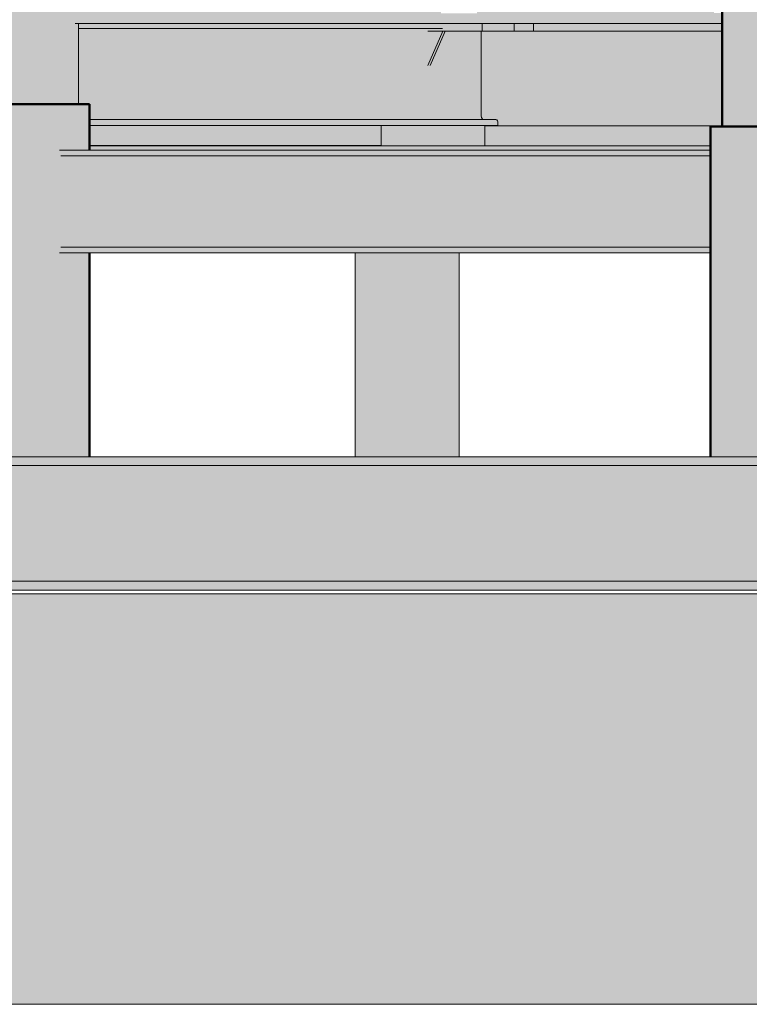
# Model space of a CAD drawing. Header units: centimetres. Extents: x -5472 to 10427, y -400 to 1902.
# Tile 3 of 91: x -5155 to -5013, y 690 to 882. Entities that reach past the tile are written whole.
import ezdxf

# ---------------------------------------------------------------- set-up
doc = ezdxf.new("R2010")
doc.units = ezdxf.units.CM
doc.header["$LTSCALE"] = 0.1
doc.header["$MEASUREMENT"] = 0
for name, color, linetype in [('2_schody_konstrukcja.ISTN', 7, 'Continuous'), ('2_stropy.ISTN', 7, 'Continuous'), ('2_umeblowanie.ISTN', 7, 'Continuous'), ('2_ściany zewnętrzne.ISTN', 7, 'Continuous')]:
    doc.layers.add(name, color=color, linetype=linetype)

# ---------------------------------------------------------------- blocks, each defined once
blk = doc.blocks.new('ElemPrzekroju_58_1')
at = {"layer": '2_schody_konstrukcja.ISTN', "linetype": 'Continuous', "lineweight": 0, "true_color": 0xffffff}
for points in [[(-5084.09, 861.55), (-5084.47, 861.55), (-5084.47, 857.58), (-5084.09, 857.58)], [(-5084.09, 861.55), (-5084.47, 861.55), (-5084.47, 857.58), (-5084.09, 857.58)], [(-5073.84, 861.55), (-5084.09, 861.55), (-5084.09, 857.58), (-5073.84, 857.58)], [(-5073.84, 861.55), (-5084.09, 861.55), (-5084.09, 857.58), (-5073.84, 857.58)], [(-5073.11, 861.55), (-5073.84, 861.55), (-5073.84, 857.58), (-5073.11, 857.58)], [(-5073.11, 861.55), (-5073.84, 861.55), (-5073.84, 857.58), (-5073.11, 857.58)], [(-5072.44, 861.55), (-5073.11, 861.55), (-5073.11, 857.58), (-5072.44, 857.58)], [(-5072.44, 861.55), (-5073.11, 861.55), (-5073.11, 857.58), (-5072.44, 857.58)], [(-5064.44, 861.55), (-5072.44, 861.55), (-5072.44, 857.58), (-5064.44, 857.58)], [(-5064.44, 861.55), (-5072.44, 861.55), (-5072.44, 857.58), (-5064.44, 857.58)], [(-5064.23, 861.55), (-5064.44, 861.55), (-5064.44, 857.58), (-5064.23, 857.58)], [(-5064.23, 861.55), (-5064.44, 861.55), (-5064.44, 857.58), (-5064.23, 857.58)]]:
    blk.add_hatch(color=7, dxfattribs=at).paths.add_polyline_path(points)
at = {"layer": '2_schody_konstrukcja.ISTN', "color": 252, "linetype": 'Continuous', "lineweight": 0}
for p, q in [((-5084.47, 857.58), (-5084.47, 861.55)), ((-5064.23, 857.58), (-5064.23, 861.55))]:
    blk.add_line(p, q, dxfattribs=at)
blk = doc.blocks.new('ElemPrzekroju_71_1')
at = {"layer": '2_umeblowanie.ISTN', "linetype": 'Continuous', "lineweight": 0, "true_color": 0xffffff}
for points in [[(-5075.33, 873.2), (-5072.4, 879.88), (-5075.28, 879.88), (-5075.33, 879.67)], [(-5075.33, 873.2), (-5072.4, 879.88), (-5075.28, 879.88), (-5075.33, 879.67)], [(-5072.4, 879.88), (-5075.33, 873.2), (-5074.87, 873.2), (-5071.94, 879.88)], [(-5072.4, 879.88), (-5075.33, 873.2), (-5074.87, 873.2), (-5071.94, 879.88)]]:
    blk.add_hatch(color=7, dxfattribs=at).paths.add_polyline_path(points)
at = {"layer": '2_umeblowanie.ISTN', "color": 252, "linetype": 'Continuous', "lineweight": 0}
for p, q in [((-5075.33, 873.2), (-5072.4, 879.88)), ((-5071.94, 879.88), (-5074.87, 873.2))]:
    blk.add_line(p, q, dxfattribs=at)
blk = doc.blocks.new('ElemPrzekroju_75_1')
at = {"layer": '2_schody_konstrukcja.ISTN', "linetype": 'Continuous', "lineweight": 0, "true_color": 0xffffff}
for points in [[(-5147.19, 856.03), (-5020.25, 856.03), (-5020.25, 856.71), (-5147.19, 856.71)], [(-5147.19, 856.03), (-5147.16, 855.8), (-5020.25, 855.8), (-5020.25, 856.03)], [(-5147.19, 856.03), (-5147.16, 855.8), (-5020.25, 855.8), (-5020.25, 856.03)], [(-5147.16, 855.8), (-5147.05, 855.64), (-5020.25, 855.64), (-5020.25, 855.8)], [(-5147.16, 855.8), (-5147.05, 855.64), (-5020.25, 855.64), (-5020.25, 855.8)], [(-5077.95, 856.71), (-5078.2, 856.03), (-5020.25, 856.03), (-5020.25, 856.71)], [(-5147.05, 855.64), (-5146.92, 855.58), (-5020.25, 855.58), (-5020.25, 855.64)], [(-5147.05, 855.64), (-5146.92, 855.58), (-5020.25, 855.58), (-5020.25, 855.64)], [(-5145.12, 855.58), (-5144.88, 855.47), (-5020.25, 855.47), (-5020.25, 855.58)], [(-5145.12, 855.58), (-5144.88, 855.47), (-5020.25, 855.47), (-5020.25, 855.58)], [(-5144.88, 855.47), (-5144.72, 855.2), (-5020.25, 855.2), (-5020.25, 855.47)], [(-5144.88, 855.47), (-5144.72, 855.2), (-5020.25, 855.2), (-5020.25, 855.47)], [(-5144.72, 855.2), (-5144.65, 854.83), (-5020.25, 854.83), (-5020.25, 855.2)], [(-5144.72, 855.2), (-5144.65, 854.83), (-5020.25, 854.83), (-5020.25, 855.2)], [(-5144.65, 838.58), (-5020.25, 838.58), (-5020.25, 854.83), (-5144.65, 854.83)], [(-5020.25, 854.83), (-5144.65, 854.83), (-5144.65, 839.59), (-5085.01, 839.59), (-5085.39, 838.58), (-5020.25, 838.58)], [(-5144.65, 838.58), (-5144.72, 838.21), (-5020.25, 838.21), (-5020.25, 838.58)], [(-5085.39, 838.58), (-5085.51, 838.21), (-5020.25, 838.21), (-5020.25, 838.58)], [(-5147.16, 837.61), (-5147.19, 837.39), (-5020.25, 837.39), (-5020.25, 837.61)], [(-5147.19, 836.71), (-5020.25, 836.71), (-5020.25, 837.39), (-5147.19, 837.39)], [(-5147.05, 837.77), (-5147.16, 837.61), (-5020.25, 837.61), (-5020.25, 837.77)], [(-5147.05, 837.77), (-5020.25, 837.77), (-5020.25, 837.84), (-5146.92, 837.84)], [(-5144.88, 837.94), (-5145.12, 837.84), (-5020.25, 837.84), (-5020.25, 837.94)], [(-5144.72, 838.21), (-5144.88, 837.94), (-5020.25, 837.94), (-5020.25, 838.21)], [(-5085.51, 838.21), (-5085.56, 837.94), (-5020.25, 837.94), (-5020.25, 838.21)], [(-5085.56, 837.94), (-5085.53, 837.84), (-5020.25, 837.84), (-5020.25, 837.94)], [(-5085.1, 837.39), (-5085.36, 836.71), (-5020.25, 836.71), (-5020.25, 837.39)], [(-5085.03, 837.61), (-5085.1, 837.39), (-5020.25, 837.39), (-5020.25, 837.61)], [(-5085, 837.77), (-5085.03, 837.61), (-5020.25, 837.61), (-5020.25, 837.77)], [(-5085.02, 837.84), (-5085, 837.77), (-5020.25, 837.77), (-5020.25, 837.84)]]:
    blk.add_hatch(color=7, dxfattribs=at).paths.add_polyline_path(points)
at = {"layer": '2_schody_konstrukcja.ISTN', "color": 252, "linetype": 'Continuous', "lineweight": 0}
for p, q in [((-5147.19, 856.71), (-5020.25, 856.71)), ((-5146.92, 855.58), (-5020.25, 855.58)), ((-5147.19, 836.71), (-5020.25, 836.71)), ((-5146.92, 837.84), (-5020.25, 837.84))]:
    blk.add_line(p, q, dxfattribs=at)
blk = doc.blocks.new('ElemPrzekroju_76_1')
at = {"layer": '2_schody_konstrukcja.ISTN', "linetype": 'Continuous', "lineweight": 0, "true_color": 0xffffff}
for points in [[(-5143.49, 881.42), (-5143.49, 880.87), (-5072.15, 880.87), (-5072.15, 881.42)], [(-5143.49, 881.42), (-5143.49, 880.87), (-5072.15, 880.87), (-5072.15, 881.42)], [(-5072.15, 880.87), (-5143.49, 880.87), (-5143.49, 880.64), (-5072.2, 880.64)], [(-5072.15, 880.87), (-5143.49, 880.87), (-5143.49, 880.64), (-5072.2, 880.64)], [(-5143.49, 880.64), (-5143.49, 880.48), (-5072.33, 880.48), (-5072.2, 880.64)], [(-5143.49, 880.64), (-5143.49, 880.48), (-5072.33, 880.48), (-5072.2, 880.64)], [(-5072.33, 880.48), (-5143.49, 880.48), (-5143.49, 880.42), (-5072.51, 880.42)], [(-5072.33, 880.48), (-5143.49, 880.48), (-5143.49, 880.42), (-5072.51, 880.42)], [(-5143.49, 880.32), (-5075.08, 880.32), (-5074.79, 880.42), (-5143.49, 880.42)], [(-5143.49, 880.32), (-5075.08, 880.32), (-5074.79, 880.42), (-5143.49, 880.42)], [(-5143.49, 880.04), (-5075.3, 880.04), (-5075.08, 880.32), (-5143.49, 880.32)], [(-5143.49, 880.04), (-5075.3, 880.04), (-5075.08, 880.32), (-5143.49, 880.32)], [(-5143.49, 879.67), (-5075.33, 879.67), (-5075.28, 879.88), (-5075.33, 879.88), (-5075.3, 880.04), (-5143.49, 880.04)], [(-5143.49, 879.67), (-5075.33, 879.67), (-5075.28, 879.88), (-5075.33, 879.88), (-5075.3, 880.04), (-5143.49, 880.04)], [(-5075.33, 879.67), (-5143.49, 879.67), (-5143.49, 865.65), (-5141.31, 865.65), (-5141.31, 863.43), (-5064.97, 863.43), (-5064.97, 879.67), (-5072.03, 879.67), (-5074.87, 873.2), (-5075.33, 873.2)], [(-5075.33, 879.67), (-5143.49, 879.67), (-5143.49, 865.65), (-5141.31, 865.65), (-5141.31, 863.43), (-5064.97, 863.43), (-5064.97, 879.67), (-5072.03, 879.67), (-5074.87, 873.2), (-5075.33, 873.2)], [(-5072.03, 879.67), (-5064.97, 879.67), (-5064.92, 879.88), (-5071.94, 879.88)], [(-5072.03, 879.67), (-5064.97, 879.67), (-5064.92, 879.88), (-5071.94, 879.88)], [(-5141.31, 863.43), (-5141.31, 863.05), (-5064.89, 863.05), (-5064.97, 863.43)], [(-5141.31, 863.43), (-5141.31, 863.05), (-5064.89, 863.05), (-5064.97, 863.43)], [(-5141.31, 863.05), (-5141.31, 862.78), (-5064.67, 862.78), (-5064.89, 863.05)], [(-5141.31, 863.05), (-5141.31, 862.78), (-5064.67, 862.78), (-5064.89, 863.05)], [(-5141.31, 862.68), (-5064.37, 862.68), (-5064.67, 862.78), (-5141.31, 862.78)], [(-5141.31, 862.68), (-5064.37, 862.68), (-5064.67, 862.78), (-5141.31, 862.78)], [(-5062.06, 862.68), (-5141.31, 862.68), (-5141.31, 862.62), (-5061.89, 862.62)], [(-5062.06, 862.68), (-5141.31, 862.68), (-5141.31, 862.62), (-5061.89, 862.62)], [(-5141.31, 862.62), (-5141.31, 862.45), (-5061.76, 862.45), (-5061.89, 862.62)], [(-5141.31, 862.62), (-5141.31, 862.45), (-5061.76, 862.45), (-5061.89, 862.62)], [(-5141.31, 862.23), (-5061.71, 862.23), (-5061.76, 862.45), (-5141.31, 862.45)], [(-5141.31, 862.23), (-5061.71, 862.23), (-5061.76, 862.45), (-5141.31, 862.45)], [(-5141.31, 861.55), (-5061.71, 861.55), (-5061.71, 862.23), (-5141.31, 862.23)], [(-5141.31, 861.55), (-5061.71, 861.55), (-5061.71, 862.23), (-5141.31, 862.23)]]:
    blk.add_hatch(color=7, dxfattribs=at).paths.add_polyline_path(points)
at = {"layer": '2_schody_konstrukcja.ISTN', "color": 252, "linetype": 'Continuous', "lineweight": 0}
for p, q in [((-5143.49, 880.42), (-5072.51, 880.42)), ((-5064.92, 879.88), (-5064.97, 879.67)), ((-5064.97, 879.67), (-5064.97, 863.43)), ((-5064.97, 863.43), (-5064.89, 863.05)), ((-5141.31, 862.68), (-5062.06, 862.68)), ((-5141.31, 861.55), (-5061.71, 861.55)), ((-5064.89, 863.05), (-5064.67, 862.78)), ((-5064.67, 862.78), (-5064.37, 862.68)), ((-5062.06, 862.68), (-5061.89, 862.62)), ((-5061.89, 862.62), (-5061.76, 862.45)), ((-5061.76, 862.45), (-5061.71, 862.23)), ((-5061.71, 862.23), (-5061.71, 861.55))]:
    blk.add_line(p, q, dxfattribs=at)
blk = doc.blocks.new('ElemPrzekroju_88_1')
at = {"layer": '2_ściany zewnętrzne.ISTN', "linetype": 'Continuous', "lineweight": 0, "true_color": 0xffffff}
blk.add_hatch(color=7, dxfattribs=at).paths.add_polyline_path([(-5141.31, 857.6), (-5084.47, 857.6), (-5084.47, 861.55), (-5141.31, 861.55)])
blk.add_hatch(color=7, dxfattribs=at).paths.add_polyline_path([(-5141.31, 857.6), (-5084.47, 857.6), (-5084.47, 861.55), (-5141.31, 861.55)])
blk = doc.blocks.new('ElemPrzekroju_89_1')
at = {"layer": '2_ściany zewnętrzne.ISTN', "linetype": 'Continuous', "lineweight": 0, "true_color": 0xbcbdbb}
blk.add_hatch(color=9, dxfattribs=at).paths.add_polyline_path([(-5064.23, 861.47), (-5064.23, 857.58), (-5020.25, 857.58), (-5020.25, 861.31), (-5017.94, 861.31), (-5017.94, 861.47)])
at = {"layer": '2_ściany zewnętrzne.ISTN', "linetype": 'Continuous', "lineweight": 0, "true_color": 0x878887}
blk.add_hatch(color=252, dxfattribs=at).paths.add_polyline_path([(-5064.23, 861.47), (-5064.23, 857.58), (-5020.25, 857.58), (-5020.25, 861.31), (-5017.94, 861.31), (-5017.94, 861.47)])
blk = doc.blocks.new('ElemPrzekroju_98_1')
at = {"layer": '2_ściany zewnętrzne.ISTN', "linetype": 'Continuous', "lineweight": 0, "true_color": 0xffffff}
blk.add_hatch(color=7, dxfattribs=at).paths.add_polyline_path([(-5075.33, 879.88), (-5064.73, 879.88), (-5064.73, 881.42), (-5072.15, 881.42), (-5072.15, 880.87), (-5072.2, 880.64), (-5072.33, 880.48), (-5072.51, 880.42), (-5074.79, 880.42), (-5075.08, 880.32), (-5075.3, 880.04)])
blk.add_hatch(color=7, dxfattribs=at).paths.add_polyline_path([(-5075.33, 879.88), (-5064.73, 879.88), (-5064.73, 881.42), (-5072.15, 881.42), (-5072.15, 880.87), (-5072.2, 880.64), (-5072.33, 880.48), (-5072.51, 880.42), (-5074.79, 880.42), (-5075.08, 880.32), (-5075.3, 880.04)])
at = {"layer": '2_ściany zewnętrzne.ISTN', "color": 252, "linetype": 'Continuous', "lineweight": 13}
blk.add_line((-5075.33, 879.88), (-5064.73, 879.88), dxfattribs=at)
blk = doc.blocks.new('ElemPrzekroju_109_1')
at = {"layer": '2_ściany zewnętrzne.ISTN', "linetype": 'Continuous', "lineweight": 0, "true_color": 0xffffff}
for points in [[(-5058.49, 881.42), (-5064.73, 881.42), (-5064.73, 879.88), (-5058.49, 879.88)], [(-5058.49, 881.42), (-5064.73, 881.42), (-5064.73, 879.88), (-5058.49, 879.88)], [(-5058.49, 879.88), (-5054.74, 879.88), (-5054.74, 881.42), (-5058.49, 881.42)], [(-5058.49, 879.88), (-5054.74, 879.88), (-5054.74, 881.42), (-5058.49, 881.42)], [(-5054.74, 881.42), (-5054.74, 879.88), (-5017.94, 879.88), (-5017.94, 881.42)], [(-5054.74, 881.42), (-5054.74, 879.88), (-5017.94, 879.88), (-5017.94, 881.42)]]:
    blk.add_hatch(color=7, dxfattribs=at).paths.add_polyline_path(points)
at = {"layer": '2_ściany zewnętrzne.ISTN', "color": 252, "linetype": 'Continuous', "lineweight": 13}
for p, q in [((-5064.73, 881.42), (-5064.73, 879.88)), ((-5058.49, 879.88), (-5058.49, 881.42)), ((-5054.74, 881.42), (-5054.74, 879.88)), ((-5064.73, 879.88), (-5058.49, 879.88)), ((-5054.74, 879.88), (-5058.49, 879.88)), ((-5017.94, 879.88), (-5054.74, 879.88))]:
    blk.add_line(p, q, dxfattribs=at)
blk = doc.blocks.new('ElemPrzekroju_110_1')
at = {"layer": '2_stropy.ISTN', "linetype": 'Continuous', "lineweight": 0, "true_color": 0xffffff}
for points in [[(-5144.14, 881.42), (-5017.94, 881.42), (-5017.94, 883.42), (-5019.57, 883.42), (-5019.57, 885.42), (-5065.79, 885.42), (-5065.79, 883.37), (-5072.81, 883.37), (-5072.81, 885.42), (-5144.14, 885.42)], [(-5144.14, 881.42), (-5017.94, 881.42), (-5017.94, 883.42), (-5019.57, 883.42), (-5019.57, 885.42), (-5065.79, 885.42), (-5065.79, 883.37), (-5072.81, 883.37), (-5072.81, 885.42), (-5089.96, 885.42), (-5089.96, 883.1), (-5095.17, 883.19), (-5095.17, 885.42), (-5098.64, 885.42), (-5098.64, 883.26), (-5103.85, 883.35), (-5103.85, 885.42), (-5107.32, 885.42), (-5107.32, 883.41), (-5112.54, 883.5), (-5112.54, 885.42), (-5116.01, 885.42), (-5116.01, 883.57), (-5121.22, 883.66), (-5121.22, 885.42), (-5124.69, 885.42), (-5124.69, 883.72), (-5129.9, 883.82), (-5129.9, 885.42), (-5133.37, 885.42), (-5133.37, 883.88), (-5138.58, 883.97), (-5138.58, 885.42), (-5142.05, 885.42), (-5142.05, 884.03), (-5144.14, 884.07)], [(-5002.41, 885.42), (-5002.41, 881.42), (-4972.65, 881.42), (-4972.65, 885.42), (-4973.33, 885.42), (-4973.33, 883.42), (-4978.33, 883.42), (-4978.33, 885.42), (-4980.89, 885.42), (-4980.89, 883.42), (-4985.89, 883.42), (-4985.89, 885.42)], [(-5002.41, 885.42), (-5002.41, 881.42), (-4972.65, 881.42), (-4972.65, 885.42), (-4973.33, 885.42), (-4973.33, 883.42), (-4978.33, 883.42), (-4978.33, 885.42), (-4980.89, 885.42), (-4980.89, 883.42), (-4985.89, 883.42), (-4985.89, 885.42)]]:
    blk.add_hatch(color=7, dxfattribs=at).paths.add_polyline_path(points)
at = {"layer": '2_stropy.ISTN', "color": 252, "linetype": 'Continuous', "lineweight": 9}
for p, q in [((-5144.14, 885.42), (-5072.81, 885.42)), ((-5065.79, 885.42), (-5019.57, 885.42)), ((-5002.41, 885.42), (-4985.89, 885.42)), ((-4980.89, 885.42), (-4978.33, 885.42)), ((-4973.33, 885.42), (-4972.65, 885.42)), ((-5144.14, 881.42), (-5017.94, 881.42)), ((-5002.41, 881.42), (-4972.65, 881.42))]:
    blk.add_line(p, q, dxfattribs=at)
blk = doc.blocks.new('ElemPrzekroju_128_1')
at = {"layer": '2_schody_konstrukcja.ISTN', "linetype": 'Continuous', "lineweight": 0, "true_color": 0xffffff}
for points in [[(-5017.94, 861.31), (-5017.34, 861.31), (-5017.34, 1355.47), (-5017.94, 1355.47)], [(-5017.94, 861.31), (-5017.34, 861.31), (-5017.34, 1355.47), (-5017.94, 1355.47)], [(-5017.34, 861.31), (-5010.41, 861.31), (-5010.41, 1355.47), (-5017.34, 1355.47)], [(-5017.34, 861.31), (-5010.41, 861.31), (-5010.41, 1037.31), (-5017.34, 1018.59)]]:
    blk.add_hatch(color=7, dxfattribs=at).paths.add_polyline_path(points)
at = {"layer": '2_schody_konstrukcja.ISTN', "color": 252, "linetype": 'Continuous', "lineweight": 50}
blk.add_line((-5017.94, 861.31), (-5017.94, 1355.47), dxfattribs=at)
blk = doc.blocks.new('ElemPrzekroju_129_1')
at = {"layer": '2_schody_konstrukcja.ISTN', "linetype": 'Continuous', "lineweight": 0, "true_color": 0xffffff}
for points in [[(-5158.41, 865.65), (-5151.48, 865.65), (-5151.48, 1354.71), (-5158.41, 1354.71)], [(-5151.48, 1354.71), (-5151.48, 865.65), (-5150.3, 865.65), (-5150.3, 1184.74), (-5150.85, 1185.27), (-5150.85, 1197.27), (-5150.3, 1197.8), (-5150.3, 1354.71)], [(-5150.3, 1184.74), (-5150.3, 865.65), (-5149.23, 865.65), (-5149.23, 897.05), (-5149.34, 897.05), (-5149.34, 897.55), (-5149.23, 897.55), (-5149.23, 981.05), (-5149.34, 981.05), (-5149.34, 981.55), (-5149.23, 981.55), (-5149.23, 990.3), (-5149.34, 990.3), (-5149.34, 995.3), (-5149.23, 995.3), (-5149.23, 1184.27), (-5150.13, 1184.27), (-5150.13, 1184.52), (-5150.23, 1184.56)], [(-5149.23, 865.65), (-5143.82, 865.65), (-5143.82, 881.42), (-5144.14, 881.42), (-5144.14, 885.42), (-5143.82, 885.42), (-5143.82, 897.06), (-5146.22, 897.05), (-5149.23, 897.05)], [(-5146.22, 897.05), (-5149.23, 897.05), (-5149.23, 896.62), (-5144.46, 865.65), (-5143.82, 865.65), (-5143.82, 881.42), (-5144.14, 881.42), (-5144.14, 884.07), (-5145, 889.6), (-5145, 897.06), (-5145.94, 897.06), (-5145.94, 895.74), (-5146.15, 897.05)], [(-5143.49, 881.42), (-5143.82, 881.42), (-5143.82, 865.65), (-5143.49, 865.65)], [(-5143.49, 881.42), (-5143.82, 881.42), (-5143.82, 865.65), (-5143.49, 865.65)]]:
    blk.add_hatch(color=7, dxfattribs=at).paths.add_polyline_path(points)
at = {"layer": '2_schody_konstrukcja.ISTN', "color": 252, "linetype": 'Continuous', "lineweight": 0}
blk.add_line((-5143.49, 865.65), (-5143.49, 881.42), dxfattribs=at)
blk = doc.blocks.new('ElemPrzekroju_130_1')
at = {"layer": '2_schody_konstrukcja.ISTN', "linetype": 'Continuous', "lineweight": 0, "true_color": 0xffffff}
for points in [[(-5089.5, 836.71), (-5089.5, 796.99), (-5089.12, 796.99), (-5089.12, 836.71)], [(-5089.5, 836.71), (-5089.5, 796.99), (-5089.12, 796.99), (-5089.12, 836.71)], [(-5089.12, 836.71), (-5089.12, 796.99), (-5078.88, 796.99), (-5078.88, 836.71)], [(-5089.12, 836.71), (-5089.12, 796.99), (-5078.88, 796.99), (-5078.88, 836.71)], [(-5078.88, 836.71), (-5078.88, 796.99), (-5078.14, 796.99), (-5078.14, 836.71)], [(-5078.88, 836.71), (-5078.88, 796.99), (-5078.14, 796.99), (-5078.14, 836.71)], [(-5078.14, 836.71), (-5078.14, 796.99), (-5077.48, 796.99), (-5077.48, 836.71)], [(-5078.14, 836.71), (-5078.14, 796.99), (-5077.48, 796.99), (-5077.48, 836.71)], [(-5077.48, 836.71), (-5077.48, 796.99), (-5069.47, 796.99), (-5069.47, 836.71)], [(-5077.48, 836.71), (-5077.48, 796.99), (-5069.47, 796.99), (-5069.47, 836.71)], [(-5069.47, 836.71), (-5069.47, 796.99), (-5069.27, 796.99), (-5069.27, 836.71)], [(-5069.47, 836.71), (-5069.47, 796.99), (-5069.27, 796.99), (-5069.27, 836.71)]]:
    blk.add_hatch(color=7, dxfattribs=at).paths.add_polyline_path(points)
at = {"layer": '2_schody_konstrukcja.ISTN', "color": 252, "linetype": 'Continuous', "lineweight": 0}
for p, q in [((-5089.5, 796.99), (-5089.5, 836.71)), ((-5069.27, 796.99), (-5069.27, 836.71))]:
    blk.add_line(p, q, dxfattribs=at)
blk = doc.blocks.new('ElemPrzekroju_133_1')
at = {"layer": '2_schody_konstrukcja.ISTN', "linetype": 'Continuous', "lineweight": 0, "true_color": 0xffffff}
for points in [[(-5020.25, 861.31), (-5020.25, 796.99), (-5019.88, 796.99), (-5019.88, 861.31)], [(-5020.25, 861.31), (-5020.25, 796.99), (-5019.88, 796.99), (-5019.88, 861.31)], [(-5019.88, 796.99), (-5013.66, 796.99), (-5009.63, 796.99), (-5009.63, 861.31), (-5019.88, 861.31)], [(-5019.88, 796.99), (-5013.66, 796.99), (-5009.63, 796.99), (-5009.63, 861.31), (-5019.88, 861.31)], [(-5009.63, 861.31), (-5009.63, 796.99), (-5008.89, 796.99), (-5008.89, 861.31)], [(-5009.63, 861.31), (-5009.63, 796.99), (-5008.89, 796.99), (-5008.89, 861.31)], [(-5008.89, 861.31), (-5008.89, 796.99), (-5008.23, 796.99), (-5008.23, 861.31)], [(-5008.89, 861.31), (-5008.89, 796.99), (-5008.23, 796.99), (-5008.23, 861.31)], [(-5008.23, 861.31), (-5008.23, 796.99), (-5000.22, 796.99), (-5000.22, 836.58), (-5003.27, 836.58), (-5003.27, 837.71), (-5001.27, 837.71), (-5000.98, 837.81), (-5000.76, 838.08), (-5000.69, 838.46), (-5000.69, 854.7), (-5000.76, 855.07), (-5000.98, 855.35), (-5001.27, 855.45), (-5003.27, 855.45), (-5003.27, 856.58), (-5000.22, 856.58), (-5000.22, 861.31)], [(-5008.23, 861.31), (-5008.23, 796.99), (-5000.22, 796.99), (-5000.22, 836.58), (-5003.27, 836.58), (-5003.27, 837.71), (-5001.27, 837.71), (-5000.98, 837.81), (-5000.76, 838.08), (-5000.69, 838.46), (-5000.69, 854.7), (-5000.76, 855.07), (-5000.98, 855.35), (-5001.27, 855.45), (-5003.27, 855.45), (-5003.27, 856.58), (-5000.22, 856.58), (-5000.22, 861.31)], [(-5000.02, 861.31), (-5000.22, 861.31), (-5000.22, 856.58), (-5000.02, 856.58)], [(-5000.02, 861.31), (-5000.22, 861.31), (-5000.22, 856.58), (-5000.02, 856.58)], [(-5000.22, 836.58), (-5000.22, 796.99), (-5000.02, 796.99), (-5000.02, 836.58)], [(-5000.22, 836.58), (-5000.22, 796.99), (-5000.02, 796.99), (-5000.02, 836.58)]]:
    blk.add_hatch(color=7, dxfattribs=at).paths.add_polyline_path(points)
at = {"layer": '2_schody_konstrukcja.ISTN', "color": 252, "linetype": 'Continuous', "lineweight": 50}
for p, q in [((-5020.25, 861.31), (-5019.88, 861.31)), ((-5020.25, 796.99), (-5020.25, 861.31)), ((-5019.88, 861.31), (-5009.63, 861.31)), ((-5009.63, 861.31), (-5008.89, 861.31)), ((-5008.89, 861.31), (-5008.23, 861.31)), ((-5008.23, 861.31), (-5000.22, 861.31)), ((-5000.22, 861.31), (-5000.02, 861.31)), ((-5000.02, 856.58), (-5000.02, 861.31)), ((-5000.02, 796.99), (-5000.02, 836.58))]:
    blk.add_line(p, q, dxfattribs=at)
blk = doc.blocks.new('ElemPrzekroju_134_1')
at = {"layer": '2_schody_konstrukcja.ISTN', "linetype": 'Continuous', "lineweight": 0, "true_color": 0xffffff}
for points in [[(-5161.54, 865.65), (-5161.54, 796.99), (-5161.16, 796.99), (-5161.16, 865.65)], [(-5161.54, 865.65), (-5161.54, 796.99), (-5161.16, 796.99), (-5161.16, 865.65)], [(-5161.16, 865.65), (-5161.16, 796.99), (-5150.92, 796.99), (-5150.92, 865.65)], [(-5150.92, 865.65), (-5150.92, 796.99), (-5150.18, 796.99), (-5150.18, 865.65)], [(-5150.18, 865.65), (-5150.18, 796.99), (-5149.52, 796.99), (-5149.52, 865.65)], [(-5149.52, 865.65), (-5149.52, 796.99), (-5141.51, 796.99), (-5141.51, 836.71), (-5147.19, 836.71), (-5147.19, 837.39), (-5147.16, 837.61), (-5147.05, 837.77), (-5146.92, 837.84), (-5145.12, 837.84), (-5144.88, 837.94), (-5144.72, 838.21), (-5144.65, 838.59), (-5144.65, 854.83), (-5144.72, 855.2), (-5144.88, 855.47), (-5145.12, 855.58), (-5146.92, 855.58), (-5147.05, 855.64), (-5147.16, 855.8), (-5147.19, 856.03), (-5147.19, 856.71), (-5141.51, 856.71), (-5141.51, 865.65)], [(-5141.51, 865.65), (-5143.44, 865.65), (-5142.06, 856.71), (-5141.51, 856.71)], [(-5141.31, 865.65), (-5141.51, 865.65), (-5141.51, 856.71), (-5141.31, 856.71)], [(-5141.31, 865.65), (-5141.51, 865.65), (-5141.51, 856.71), (-5141.31, 856.71)], [(-5147.19, 856.03), (-5144.65, 839.59), (-5144.65, 854.83), (-5144.72, 855.2), (-5144.88, 855.47), (-5145.12, 855.58), (-5146.92, 855.58), (-5147.05, 855.64), (-5147.16, 855.8)], [(-5147.19, 836.71), (-5141.51, 799.94), (-5141.51, 836.71)], [(-5141.51, 836.71), (-5141.51, 796.99), (-5141.31, 796.99), (-5141.31, 836.71)], [(-5141.51, 799.94), (-5141.31, 797.13), (-5141.31, 836.71), (-5141.51, 836.71)]]:
    blk.add_hatch(color=7, dxfattribs=at).paths.add_polyline_path(points)
at = {"layer": '2_schody_konstrukcja.ISTN', "color": 252, "linetype": 'Continuous', "lineweight": 50}
for p, q in [((-5161.54, 865.65), (-5161.16, 865.65)), ((-5161.54, 796.99), (-5161.54, 865.65)), ((-5161.16, 865.65), (-5150.92, 865.65)), ((-5150.92, 865.65), (-5150.18, 865.65)), ((-5150.18, 865.65), (-5149.52, 865.65)), ((-5149.52, 865.65), (-5141.51, 865.65)), ((-5141.51, 865.65), (-5141.31, 865.65)), ((-5141.31, 856.71), (-5141.31, 865.65)), ((-5141.31, 796.99), (-5141.31, 836.71))]:
    blk.add_line(p, q, dxfattribs=at)
blk = doc.blocks.new('ElemPrzekroju_198_1')
at = {"layer": '2_umeblowanie.ISTN', "linetype": 'Continuous', "lineweight": 0, "true_color": 0xffffff}
blk.add_hatch(color=7, dxfattribs=at).paths.add_polyline_path([(-5064.97, 879.67), (-5064.97, 863.43), (-5064.89, 863.05), (-5064.67, 862.78), (-5064.37, 862.68), (-5062.06, 862.68), (-5061.89, 862.62), (-5061.76, 862.45), (-5061.71, 862.23), (-5061.71, 861.55), (-5064.23, 861.55), (-5064.23, 861.47), (-5017.94, 861.47), (-5017.94, 879.88), (-5064.92, 879.88)])
blk.add_hatch(color=7, dxfattribs=at).paths.add_polyline_path([(-5064.97, 879.67), (-5064.97, 863.43), (-5064.89, 863.05), (-5064.67, 862.78), (-5064.37, 862.68), (-5062.06, 862.68), (-5061.89, 862.62), (-5061.76, 862.45), (-5061.71, 862.23), (-5061.71, 861.55), (-5064.23, 861.55), (-5064.23, 861.47), (-5017.94, 861.47), (-5017.94, 879.88), (-5064.92, 879.88)])
at = {"layer": '2_umeblowanie.ISTN', "color": 252, "linetype": 'Continuous', "lineweight": 0}
blk.add_line((-5064.23, 861.47), (-5017.94, 861.47), dxfattribs=at)
blk = doc.blocks.new('ElemPrzekroju_236_1')
at = {"layer": '2_schody_konstrukcja.ISTN', "linetype": 'Continuous', "lineweight": 0, "true_color": 0xffffff}
for points in [[(-5141.31, 856.9), (-5020.25, 856.9), (-5020.25, 857.58), (-5141.31, 857.58)], [(-5141.31, 856.9), (-5020.25, 856.9), (-5020.25, 857.58), (-5141.31, 857.58)], [(-5141.31, 856.9), (-5141.31, 856.71), (-5020.25, 856.71), (-5020.25, 856.9)], [(-5141.31, 856.9), (-5141.31, 856.71), (-5020.25, 856.71), (-5020.25, 856.9)]]:
    blk.add_hatch(color=7, dxfattribs=at).paths.add_polyline_path(points)
at = {"layer": '2_schody_konstrukcja.ISTN', "color": 252, "linetype": 'Continuous', "lineweight": 0}
blk.add_line((-5141.31, 857.58), (-5020.25, 857.58), dxfattribs=at)
blk = doc.blocks.new('ElemPrzekroju_413_1')
at = {"layer": '2_ściany zewnętrzne.ISTN', "linetype": 'Continuous', "lineweight": 0, "true_color": 0xffffff}
for points in [[(-5315.49, 770.28), (-5315.49, 690.28), (-4697.86, 690.28), (-4697.86, 770.28)], [(-5125.27, 690.28), (-4785.23, 690.28), (-4758.49, 770.28), (-5098.53, 770.28)]]:
    blk.add_hatch(color=7, dxfattribs=at).paths.add_polyline_path(points)
at = {"layer": '2_ściany zewnętrzne.ISTN', "color": 252, "linetype": 'Continuous', "lineweight": 0}
for p, q in [((-4697.86, 770.28), (-5315.49, 770.28)), ((-4697.86, 690.28), (-5315.49, 690.28))]:
    blk.add_line(p, q, dxfattribs=at)
blk = doc.blocks.new('ElemPrzekroju_418_1')
at = {"layer": '2_schody_konstrukcja.ISTN', "linetype": 'Continuous', "lineweight": 0, "true_color": 0xffffff}
for points in [[(-5393.12, 796.99), (-5393.12, 796.98), (-5389.52, 796.98), (-5389.52, 795.24), (-4990.68, 795.24), (-4990.68, 796.99)], [(-5098.18, 796.99), (-5098.83, 795.24), (-4990.68, 795.24), (-4990.68, 796.99)], [(-5386.86, 795.23), (-5386.16, 794.92), (-4983.72, 794.92), (-4984.46, 795.24), (-5383.33, 795.24), (-5383.29, 795.23)], [(-5386.86, 795.23), (-5386.16, 794.92), (-4983.72, 794.92), (-4984.46, 795.24), (-5383.33, 795.24), (-5383.29, 795.23)], [(-4983.72, 794.92), (-5386.16, 794.92), (-5385.62, 794.04), (-4983.18, 794.04)], [(-4983.72, 794.92), (-5386.16, 794.92), (-5385.62, 794.04), (-4983.18, 794.04)], [(-4983.18, 794.04), (-5385.62, 794.04), (-5385.42, 792.84), (-4982.98, 792.84)], [(-4983.18, 794.04), (-5385.62, 794.04), (-5385.42, 792.84), (-4982.98, 792.84)], [(-5385.42, 792.84), (-5385.42, 775.14), (-4982.98, 775.14), (-4982.98, 792.84)], [(-5385.42, 792.84), (-5385.42, 775.14), (-4982.98, 775.14), (-4982.98, 792.84)], [(-5385.62, 773.94), (-4983.18, 773.94), (-4982.98, 775.14), (-5385.42, 775.14)], [(-5385.62, 773.94), (-4983.18, 773.94), (-4982.98, 775.14), (-5385.42, 775.14)], [(-5386.16, 773.07), (-4983.72, 773.07), (-4983.18, 773.94), (-5385.62, 773.94)], [(-5386.16, 773.07), (-4983.72, 773.07), (-4983.18, 773.94), (-5385.62, 773.94)], [(-5393.12, 772.73), (-5389.52, 772.73), (-5389.52, 770.99), (-4990.68, 770.99), (-4990.68, 772.74), (-5393.12, 772.74)], [(-5386.9, 772.74), (-4984.46, 772.74), (-4983.72, 773.07), (-5386.16, 773.07)], [(-5386.9, 772.74), (-4984.46, 772.74), (-4983.72, 773.07), (-5386.16, 773.07)], [(-5107.16, 772.74), (-5107.81, 770.99), (-4990.68, 770.99), (-4990.68, 772.74)]]:
    blk.add_hatch(color=7, dxfattribs=at).paths.add_polyline_path(points)
at = {"layer": '2_schody_konstrukcja.ISTN', "color": 252, "linetype": 'Continuous', "lineweight": 0}
for p, q in [((-5393.12, 796.99), (-4990.68, 796.99)), ((-5389.52, 795.24), (-4990.68, 795.24)), ((-5393.12, 772.74), (-4990.68, 772.74)), ((-5389.52, 770.99), (-4990.68, 770.99))]:
    blk.add_line(p, q, dxfattribs=at)
blk = doc.blocks.new('ElemPrzekroju_420_1')
at = {"layer": '2_schody_konstrukcja.ISTN', "linetype": 'Continuous', "lineweight": 0, "true_color": 0xffffff}
for points in [[(-5416.11, 795.23), (-5408.14, 795.23), (-5407.19, 794.91), (-5406.49, 794.03), (-5406.24, 792.83), (-5406.24, 775.13), (-5406.49, 773.93), (-5407.19, 773.05), (-5408.14, 772.73), (-5416.11, 772.73), (-5416.11, 770.98), (-5395.58, 770.98), (-5395.58, 772.73), (-5403.56, 772.73), (-5404.5, 773.05), (-5405.2, 773.93), (-5405.45, 775.13), (-5405.45, 792.83), (-5405.2, 794.03), (-5404.5, 794.91), (-5403.56, 795.23), (-5395.58, 795.23), (-5395.58, 796.98), (-5416.11, 796.98)], [(-5395.58, 795.23), (-5383.29, 795.23), (-5383.33, 795.24), (-5389.52, 795.24), (-5389.52, 796.98), (-5395.58, 796.98)], [(-5404.5, 794.91), (-5405.2, 794.03), (-5385.62, 794.03), (-5385.62, 794.04), (-5386.15, 794.91)], [(-5404.5, 794.91), (-5405.2, 794.03), (-5385.62, 794.03), (-5385.62, 794.04), (-5386.15, 794.91)], [(-5403.56, 795.23), (-5404.5, 794.91), (-5386.15, 794.91), (-5386.16, 794.92), (-5386.86, 795.23)], [(-5403.56, 795.23), (-5404.5, 794.91), (-5386.15, 794.91), (-5386.16, 794.92), (-5386.86, 795.23)], [(-5383.33, 795.24), (-5389.52, 795.24), (-5389.52, 795.23), (-5383.29, 795.23)], [(-5405.2, 794.03), (-5405.45, 792.83), (-5385.42, 792.83), (-5385.42, 792.84), (-5385.62, 794.03)], [(-5405.45, 792.83), (-5405.45, 775.13), (-5385.43, 775.13), (-5385.42, 775.14), (-5385.42, 792.83)], [(-5405.2, 794.03), (-5405.09, 793.49), (-5405.11, 792.83), (-5385.42, 792.83), (-5385.42, 792.84), (-5385.62, 794.03)], [(-5385.42, 792.83), (-5405.11, 792.83), (-5404.93, 791.9), (-5402.76, 777.91), (-5396.7, 777.91), (-5396.27, 775.13), (-5385.43, 775.13), (-5385.42, 775.14)], [(-5405.45, 775.13), (-5405.2, 773.93), (-5385.63, 773.93), (-5385.62, 773.94), (-5385.43, 775.13)], [(-5396.27, 775.13), (-5395.84, 773.93), (-5385.63, 773.93), (-5385.62, 773.94), (-5385.43, 775.13)], [(-5405.2, 773.93), (-5404.5, 773.05), (-5386.2, 773.05), (-5386.16, 773.07), (-5385.63, 773.93)], [(-5395.84, 773.93), (-5395.01, 773.05), (-5386.2, 773.05), (-5386.16, 773.07), (-5385.63, 773.93)], [(-5386.2, 773.05), (-5404.5, 773.05), (-5403.56, 772.73), (-5393.12, 772.73), (-5393.12, 772.74), (-5386.9, 772.74)], [(-5395.58, 772.73), (-5395.58, 770.98), (-5051.32, 770.98), (-5051.32, 770.99), (-5389.52, 770.99), (-5389.52, 772.73)], [(-5395.01, 773.05), (-5394.01, 772.73), (-5393.12, 772.73), (-5393.12, 772.74), (-5386.9, 772.74), (-5386.2, 773.05)], [(-5389.52, 770.99), (-5389.52, 770.98), (-5369.57, 770.98), (-5369.57, 770.99)], [(-5356.06, 770.99), (-5356.06, 770.98), (-5051.32, 770.98), (-5051.32, 770.99)]]:
    blk.add_hatch(color=7, dxfattribs=at).paths.add_polyline_path(points)
at = {"layer": '2_schody_konstrukcja.ISTN', "color": 252, "linetype": 'Continuous', "lineweight": 0}
for p, q in [((-5416.11, 795.23), (-5416.11, 796.98)), ((-5416.11, 796.98), (-5395.58, 796.98)), ((-5395.58, 796.98), (-5395.58, 795.23)), ((-5395.58, 796.98), (-5389.52, 796.98)), ((-5408.14, 795.23), (-5416.11, 795.23)), ((-5407.19, 794.91), (-5408.14, 795.23)), ((-5406.49, 794.03), (-5407.19, 794.91)), ((-5404.5, 794.91), (-5405.2, 794.03)), ((-5403.56, 795.23), (-5404.5, 794.91)), ((-5395.58, 795.23), (-5403.56, 795.23)), ((-5395.58, 795.23), (-5383.29, 795.23)), ((-5406.24, 792.83), (-5406.49, 794.03)), ((-5406.24, 775.13), (-5406.24, 792.83)), ((-5405.2, 794.03), (-5405.45, 792.83)), ((-5405.45, 792.83), (-5405.45, 775.13)), ((-5406.49, 773.93), (-5406.24, 775.13)), ((-5405.45, 775.13), (-5405.2, 773.93)), ((-5407.19, 773.05), (-5406.49, 773.93)), ((-5405.2, 773.93), (-5404.5, 773.05)), ((-5416.11, 770.98), (-5416.11, 772.73)), ((-5416.11, 772.73), (-5408.14, 772.73)), ((-5408.14, 772.73), (-5407.19, 773.05)), ((-5404.5, 773.05), (-5403.56, 772.73)), ((-5403.56, 772.73), (-5395.58, 772.73)), ((-5395.58, 772.73), (-5395.58, 770.98)), ((-5395.58, 772.73), (-5389.52, 772.73)), ((-5395.58, 770.98), (-5416.11, 770.98)), ((-5395.58, 770.98), (-5051.32, 770.98)), ((-5051.32, 770.99), (-5051.32, 770.98))]:
    blk.add_line(p, q, dxfattribs=at)
blk = doc.blocks.new('ElemPrzekroju_442_1')
at = {"layer": '2_schody_konstrukcja.ISTN', "linetype": 'Continuous', "lineweight": 0, "true_color": 0xffffff}
for points in [[(-5301.12, 857.6), (-5301.12, 857.14), (-5300.72, 857.14), (-5300.72, 857.6)], [(-5301.12, 857.6), (-5301.12, 857.14), (-5300.72, 857.14), (-5300.72, 857.6)], [(-5290.02, 857.14), (-5161.54, 857.14), (-5161.54, 857.6), (-5290.02, 857.6)], [(-5290.02, 857.14), (-5268.53, 857.14), (-5268.27, 857.6), (-5290.02, 857.6)], [(-5266.03, 857.6), (-5266.29, 857.14), (-5236.61, 857.14), (-5236.35, 857.6)], [(-5228.08, 857.6), (-5228.34, 857.14), (-5172.78, 857.14), (-5172.51, 857.6)], [(-5161.54, 857.6), (-5167, 857.6), (-5166.35, 857.14), (-5161.54, 857.14)], [(-5141.31, 857.58), (-5084.47, 857.58), (-5084.47, 857.6), (-5141.31, 857.6)], [(-5141.31, 857.58), (-5084.47, 857.58), (-5084.47, 857.6), (-5141.31, 857.6)], [(-5301.12, 857.14), (-5301.09, 856.99), (-5300.72, 856.99), (-5300.72, 857.14)], [(-5301.12, 857.14), (-5301.09, 856.99), (-5300.72, 856.99), (-5300.72, 857.14)], [(-5301.09, 856.99), (-5301.02, 856.87), (-5300.72, 856.87), (-5300.72, 856.99)], [(-5301.09, 856.99), (-5301.02, 856.87), (-5300.72, 856.87), (-5300.72, 856.99)], [(-5301.02, 856.87), (-5300.93, 856.83), (-5300.72, 856.83), (-5300.72, 856.87)], [(-5301.02, 856.87), (-5300.93, 856.83), (-5300.72, 856.83), (-5300.72, 856.87)], [(-5288.43, 856.54), (-5299.53, 856.54), (-5299.49, 856.32), (-5161.54, 856.32), (-5161.54, 856.58), (-5288.43, 856.58)], [(-5288.43, 856.54), (-5299.53, 856.54), (-5299.49, 856.32), (-5161.54, 856.32), (-5161.54, 856.58), (-5288.43, 856.58)], [(-5299.49, 856.32), (-5299.49, 846.88), (-5161.54, 846.88), (-5161.54, 856.32)], [(-5299.49, 856.32), (-5299.49, 846.88), (-5161.54, 846.88), (-5161.54, 856.32)], [(-5290.02, 857.14), (-5289.99, 856.99), (-5161.54, 856.99), (-5161.54, 857.14)], [(-5290.02, 857.14), (-5289.99, 856.99), (-5161.54, 856.99), (-5161.54, 857.14)], [(-5289.99, 856.99), (-5289.92, 856.87), (-5161.54, 856.87), (-5161.54, 856.99)], [(-5289.99, 856.99), (-5289.92, 856.87), (-5161.54, 856.87), (-5161.54, 856.99)], [(-5289.92, 856.87), (-5289.83, 856.83), (-5161.54, 856.83), (-5161.54, 856.87)], [(-5289.92, 856.87), (-5289.83, 856.83), (-5161.54, 856.83), (-5161.54, 856.87)], [(-5288.71, 856.83), (-5288.55, 856.76), (-5161.54, 856.76), (-5161.54, 856.83)], [(-5288.71, 856.83), (-5288.55, 856.76), (-5161.54, 856.76), (-5161.54, 856.83)], [(-5288.55, 856.76), (-5288.43, 856.58), (-5161.54, 856.58), (-5161.54, 856.76)], [(-5288.55, 856.76), (-5288.43, 856.58), (-5161.54, 856.58), (-5161.54, 856.76)], [(-5301.09, 846.22), (-5301.12, 846.06), (-5161.54, 846.06), (-5161.54, 846.22)], [(-5301.12, 846.06), (-5179.1, 846.06), (-5178.98, 846.22), (-5301.09, 846.22)], [(-5301.02, 846.33), (-5301.09, 846.22), (-5161.54, 846.22), (-5161.54, 846.33)], [(-5301.09, 846.22), (-5178.98, 846.22), (-5178.85, 846.33), (-5301.02, 846.33)], [(-5300.93, 846.37), (-5301.02, 846.33), (-5161.54, 846.33), (-5161.54, 846.37)], [(-5301.02, 846.33), (-5178.85, 846.33), (-5178.73, 846.37), (-5300.93, 846.37)], [(-5299.65, 846.44), (-5299.8, 846.37), (-5161.54, 846.37), (-5161.54, 846.44)], [(-5299.8, 846.37), (-5273.37, 846.37), (-5273.18, 846.44), (-5299.65, 846.44)], [(-5299.53, 846.63), (-5299.65, 846.44), (-5161.54, 846.44), (-5161.54, 846.63)], [(-5299.65, 846.44), (-5273.18, 846.44), (-5272.96, 846.63), (-5299.53, 846.63)], [(-5299.49, 846.88), (-5299.53, 846.63), (-5161.54, 846.63), (-5161.54, 846.88)], [(-5299.53, 846.63), (-5272.96, 846.63), (-5272.81, 846.82), (-5270.57, 846.82), (-5270.72, 846.63), (-5241.04, 846.63), (-5240.89, 846.82), (-5232.62, 846.82), (-5232.76, 846.63), (-5177.2, 846.63), (-5177.06, 846.82), (-5170.63, 846.82), (-5169.98, 846.63), (-5161.54, 846.63), (-5161.54, 846.88), (-5299.49, 846.88)], [(-5271.13, 846.37), (-5241.45, 846.37), (-5241.26, 846.44), (-5270.94, 846.44)], [(-5270.94, 846.44), (-5241.26, 846.44), (-5241.04, 846.63), (-5270.72, 846.63)], [(-5232.98, 846.44), (-5233.18, 846.37), (-5177.61, 846.37), (-5177.42, 846.44)], [(-5232.98, 846.44), (-5177.42, 846.44), (-5177.2, 846.63), (-5232.76, 846.63)], [(-5170.82, 846.06), (-5161.54, 846.06), (-5161.54, 846.22), (-5170.71, 846.22)], [(-5170.71, 846.22), (-5161.54, 846.22), (-5161.54, 846.33), (-5170.58, 846.33)], [(-5170.58, 846.33), (-5161.54, 846.33), (-5161.54, 846.37), (-5170.46, 846.37)], [(-5169.98, 846.63), (-5169.05, 846.52), (-5169.15, 846.44), (-5161.54, 846.44), (-5161.54, 846.63)], [(-5169.15, 846.44), (-5169.34, 846.37), (-5161.54, 846.37), (-5161.54, 846.44)], [(-5301.12, 846.06), (-5301.12, 845.6), (-5161.54, 845.6), (-5161.54, 846.06)], [(-5301.12, 846.06), (-5301.12, 845.6), (-5179.36, 845.6), (-5179.1, 846.06)], [(-5171.09, 845.6), (-5161.54, 845.6), (-5161.54, 846.06), (-5170.82, 846.06)]]:
    blk.add_hatch(color=7, dxfattribs=at).paths.add_polyline_path(points)
at = {"layer": '2_schody_konstrukcja.ISTN', "color": 252, "linetype": 'Continuous', "lineweight": 0}
for p, q in [((-5301.12, 857.6), (-5300.72, 857.6)), ((-5290.02, 857.6), (-5161.54, 857.6)), ((-5141.31, 857.6), (-5084.47, 857.6)), ((-5300.93, 856.83), (-5300.72, 856.83)), ((-5289.83, 856.83), (-5161.54, 856.83)), ((-5300.93, 846.37), (-5161.54, 846.37)), ((-5301.12, 845.6), (-5161.54, 845.6))]:
    blk.add_line(p, q, dxfattribs=at)

msp = doc.modelspace()

# ---------------------------------------------------------------- block references
at = {"layer": '2_schody_konstrukcja.ISTN', "lineweight": 0}
for name in ['ElemPrzekroju_129_1', 'ElemPrzekroju_128_1', 'ElemPrzekroju_76_1', 'ElemPrzekroju_134_1', 'ElemPrzekroju_58_1', 'ElemPrzekroju_133_1', 'ElemPrzekroju_442_1', 'ElemPrzekroju_75_1', 'ElemPrzekroju_236_1', 'ElemPrzekroju_130_1', 'ElemPrzekroju_420_1', 'ElemPrzekroju_418_1']:
    msp.add_blockref(name, (0, 0), dxfattribs=at)
at = {"layer": '2_stropy.ISTN', "lineweight": 0}
msp.add_blockref('ElemPrzekroju_110_1', (0, 0), dxfattribs=at)
at = {"layer": '2_umeblowanie.ISTN', "lineweight": 0}
for name in ['ElemPrzekroju_71_1', 'ElemPrzekroju_198_1']:
    msp.add_blockref(name, (0, 0), dxfattribs=at)
at = {"layer": '2_ściany zewnętrzne.ISTN', "lineweight": 0}
for name in ['ElemPrzekroju_88_1', 'ElemPrzekroju_89_1', 'ElemPrzekroju_98_1', 'ElemPrzekroju_109_1', 'ElemPrzekroju_413_1']:
    msp.add_blockref(name, (0, 0), dxfattribs=at)

doc.saveas('drawing.dxf')
